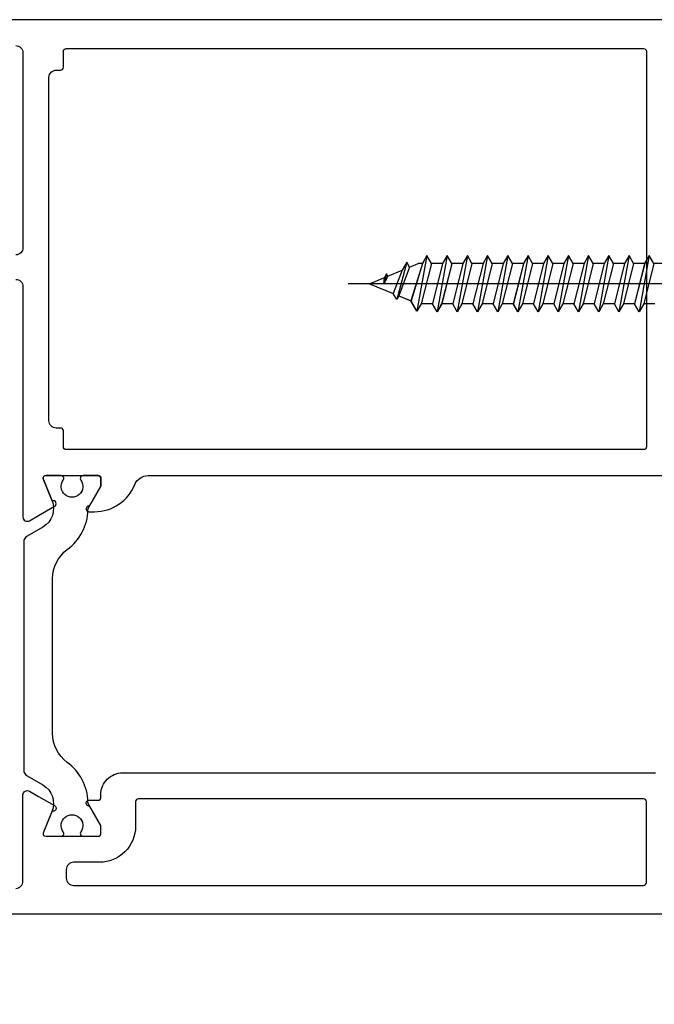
# Model space of a CAD drawing. Header units: millimetres. Extents: x 111285 to 237437, y -9513 to 52045.
# Tile 48 of 117: x 139012 to 139056, y 394 to 462. Entities that reach past the tile are written whole.
import ezdxf

# ---------------------------------------------------------------- set-up
doc = ezdxf.new("R2010")
doc.units = ezdxf.units.MM
doc.header["$LTSCALE"] = 100
doc.linetypes.add('ACAD_ISO02W100', pattern=[15, 12, -3])
doc.layers.get('0').update_dxf_attribs({"color": 252})

# ---------------------------------------------------------------- blocks, each defined once
blk = doc.blocks.new('SR8-hori')
at = {"linetype": 'Continuous', "ltscale": 0.25}
for p, q in [((1408.494, 40.55), (1407.794, 36.698)), ((1408.494, 40.55), (1408.177, 40)), ((1408.812, 40), (1408.494, 40.55)), ((1409.894, 40.55), (1409.194, 36.65)), ((1409.894, 40.55), (1409.577, 40)), ((1410.212, 40), (1409.894, 40.55)), ((1411.294, 40.55), (1410.594, 36.65)), ((1411.294, 40.55), (1410.977, 40)), ((1411.612, 40), (1411.294, 40.55)), ((1412.694, 40.55), (1411.994, 36.65)), ((1412.694, 40.55), (1412.377, 40)), ((1413.012, 40), (1412.694, 40.55)), ((1414.094, 40.55), (1413.394, 36.65)), ((1414.094, 40.55), (1413.777, 40)), ((1414.412, 40), (1414.094, 40.55)), ((1415.494, 40.55), (1414.794, 36.65)), ((1415.494, 40.55), (1415.177, 40)), ((1415.812, 40), (1415.494, 40.55)), ((1416.894, 40.55), (1416.194, 36.65)), ((1416.894, 40.55), (1416.577, 40)), ((1417.212, 40), (1416.894, 40.55)), ((1418.294, 40.55), (1417.594, 36.65)), ((1418.294, 40.55), (1417.977, 40)), ((1418.612, 40), (1418.294, 40.55)), ((1419.694, 40.55), (1418.994, 36.65)), ((1419.694, 40.55), (1419.377, 40)), ((1420.012, 40), (1419.694, 40.55)), ((1421.094, 40.55), (1420.394, 36.65)), ((1421.094, 40.55), (1420.777, 40)), ((1421.412, 40), (1421.094, 40.55)), ((1422.494, 40.55), (1421.794, 36.65)), ((1422.494, 40.55), (1421.794, 36.65)), ((1422.494, 40.55), (1422.177, 40)), ((1422.494, 40.55), (1422.177, 40)), ((1422.812, 40), (1422.494, 40.55)), ((1422.812, 40), (1422.494, 40.55)), ((1423.894, 40.55), (1423.194, 36.65)), ((1423.894, 40.55), (1423.194, 36.65)), ((1423.894, 40.55), (1423.194, 36.65)), ((1423.894, 40.55), (1423.577, 40)), ((1424.212, 40), (1423.894, 40.55)), ((1407.094, 40.098), (1406.394, 37.506)), ((1407.292, 39.756), (1406.538, 37.756)), ((1407.094, 40.098), (1406.773, 39.542)), ((1407.292, 39.756), (1407.094, 40.098)), ((1407.292, 39.756), (1407.88, 40)), ((1408.177, 40), (1407.387, 37.404)), ((1408.177, 40), (1407.88, 40)), ((1408.812, 40), (1408.084, 37.2)), ((1409.577, 40), (1408.812, 40)), ((1409.577, 40), (1408.877, 37.2)), ((1410.212, 40), (1409.512, 37.2)), ((1410.977, 40), (1410.212, 40)), ((1410.977, 40), (1410.277, 37.2)), ((1411.612, 40), (1410.912, 37.2)), ((1412.377, 40), (1411.612, 40)), ((1412.377, 40), (1411.677, 37.2)), ((1413.012, 40), (1412.312, 37.2)), ((1413.777, 40), (1413.012, 40)), ((1413.777, 40), (1413.077, 37.2)), ((1414.412, 40), (1413.712, 37.2)), ((1415.177, 40), (1414.412, 40)), ((1415.177, 40), (1414.477, 37.2)), ((1415.812, 40), (1415.112, 37.2)), ((1416.577, 40), (1415.812, 40)), ((1416.577, 40), (1415.877, 37.2)), ((1417.212, 40), (1416.512, 37.2)), ((1417.977, 40), (1417.212, 40)), ((1417.977, 40), (1417.277, 37.2)), ((1418.612, 40), (1417.912, 37.2)), ((1419.377, 40), (1418.612, 40)), ((1419.377, 40), (1418.677, 37.2)), ((1420.012, 40), (1419.312, 37.2)), ((1420.777, 40), (1420.012, 40)), ((1420.777, 40), (1420.077, 37.2)), ((1421.412, 40), (1420.712, 37.2)), ((1422.177, 40), (1421.412, 40)), ((1422.177, 40), (1421.412, 40)), ((1422.177, 40), (1421.477, 37.2)), ((1422.177, 40), (1421.477, 37.2)), ((1422.812, 40), (1422.112, 37.2)), ((1422.812, 40), (1422.112, 37.2)), ((1423.577, 40), (1422.812, 40)), ((1423.577, 40), (1422.812, 40)), ((1423.577, 40), (1422.812, 40)), ((1423.577, 40), (1422.877, 37.2)), ((1423.577, 40), (1422.877, 37.2)), ((1423.577, 40), (1422.877, 37.2)), ((1424.212, 40), (1423.512, 37.2)), ((1424.977, 40), (1424.212, 40)), ((1404.5, 38.6), (1405.546, 39.033)), ((1405.694, 39.29), (1405.508, 38.6)), ((1405.785, 39.132), (1405.508, 38.6)), ((1405.508, 38.6), (1405.546, 39.033)), ((1405.694, 39.29), (1405.546, 39.033)), ((1405.785, 39.132), (1405.694, 39.29)), ((1405.785, 39.132), (1406.773, 39.542)), ((1406.773, 39.542), (1406.16, 37.912)), ((1404.5, 38.6), (1406.16, 37.912)), ((1406.394, 37.506), (1406.16, 37.912)), ((1406.538, 37.756), (1406.394, 37.506)), ((1406.538, 37.756), (1407.387, 37.404)), ((1407.794, 36.698), (1407.387, 37.404)), ((1408.084, 37.2), (1407.794, 36.698)), ((1408.877, 37.2), (1408.084, 37.2)), ((1409.194, 36.65), (1408.877, 37.2)), ((1409.512, 37.2), (1409.194, 36.65)), ((1410.277, 37.2), (1409.512, 37.2)), ((1410.594, 36.65), (1410.277, 37.2)), ((1410.912, 37.2), (1410.594, 36.65)), ((1411.677, 37.2), (1410.912, 37.2)), ((1411.994, 36.65), (1411.677, 37.2)), ((1412.312, 37.2), (1411.994, 36.65)), ((1413.077, 37.2), (1412.312, 37.2)), ((1413.394, 36.65), (1413.077, 37.2)), ((1413.712, 37.2), (1413.394, 36.65)), ((1414.477, 37.2), (1413.712, 37.2)), ((1414.794, 36.65), (1414.477, 37.2)), ((1415.112, 37.2), (1414.794, 36.65)), ((1415.877, 37.2), (1415.112, 37.2)), ((1416.194, 36.65), (1415.877, 37.2)), ((1416.512, 37.2), (1416.194, 36.65)), ((1417.277, 37.2), (1416.512, 37.2)), ((1417.594, 36.65), (1417.277, 37.2)), ((1417.912, 37.2), (1417.594, 36.65)), ((1418.677, 37.2), (1417.912, 37.2)), ((1418.994, 36.65), (1418.677, 37.2)), ((1419.312, 37.2), (1418.994, 36.65)), ((1420.077, 37.2), (1419.312, 37.2)), ((1420.394, 36.65), (1420.077, 37.2)), ((1420.712, 37.2), (1420.394, 36.65)), ((1421.477, 37.2), (1420.712, 37.2)), ((1421.794, 36.65), (1421.477, 37.2)), ((1421.794, 36.65), (1421.477, 37.2)), ((1422.112, 37.2), (1421.794, 36.65)), ((1422.112, 37.2), (1421.794, 36.65)), ((1422.877, 37.2), (1422.112, 37.2)), ((1422.877, 37.2), (1422.112, 37.2)), ((1423.194, 36.65), (1422.877, 37.2)), ((1423.194, 36.65), (1422.877, 37.2)), ((1423.194, 36.65), (1422.877, 37.2)), ((1423.512, 37.2), (1423.194, 36.65)), ((1423.512, 37.2), (1423.194, 36.65)), ((1423.512, 37.2), (1423.194, 36.65)), ((1424.277, 37.2), (1423.512, 37.2))]:
    blk.add_line(p, q, dxfattribs=at)
at = {"linetype": 'ACAD_ISO02W100'}
blk.add_line((1437.073, 38.6), (1403.038, 38.6), dxfattribs=at)
at = {"linetype": 'Continuous'}
for points in [[(1425, 56.9), (1376, 56.9, 0.414214)], [(1380, 55.1, -0.414214), (1380.5, 54.6), (1380.5, 41.1, -0.414214), (1380, 40.6)], [(1380, 38.9, -0.414214), (1380.5, 38.4), (1380.5, 22.433, 0.57735), (1380.95, 22.173), (1381.579, 22.536), (1382.68, 23.172), (1382.68, 23.172, 1), (1382.527, 23.542), (1381.913, 25.023, -0.534511), (1382.098, 25.3), (1385.7, 25.3, -0.414214), (1385.9, 25.1), (1385.9, 24.56), (1385.114, 23.198, 1.077346), (1385.084, 22.8), (1385.084, 22.8), (1385.461, 22.8), (1385.461, 22.8, 0.305615), (1388.242, 24.675), (1388.242, 24.675, -0.305615), (1389.169, 25.3), (1426.1, 25.3)], [(1380.009, -3.309, 0.416823), (1380.5, -2.8), (1380.5, 3.167, -0.57735), (1380.95, 3.427), (1381.579, 3.064), (1381.579, 3.064), (1382.68, 2.428), (1382.68, 2.428, -1), (1382.527, 2.058), (1382.527, 2.058), (1381.913, 0.577), (1381.913, 0.577, 0.534511), (1382.098, 0.3), (1382.098, 0.3), (1385.7, 0.3), (1385.7, 0.3, 0.414214), (1385.9, 0.5), (1385.9, 0.5), (1385.9, 1.04), (1385.9, 1.04), (1385.114, 2.402), (1385.114, 2.402, -1.077346), (1385.084, 2.8), (1385.084, 2.8), (1385.7, 2.8), (1385.7, 2.8, 0.414214), (1385.9, 3), (1385.9, 3), (1385.9, 3.2), (1385.9, 3.2, -0.414214), (1387.4, 4.7), (1424.331, 4.7, 0.305615)]]:
    blk.add_lwpolyline(points, format="xyb", dxfattribs=at)
for points in [[(1383.3, 53.6), (1383.3, 53.6), (1383.3, 54.7), (1383.3, 54.7, -0.414214), (1383.5, 54.9), (1383.5, 54.9), (1423.5, 54.9), (1423.5, 54.9, -0.414214), (1423.7, 54.7), (1423.7, 54.7), (1423.7, 27.3), (1423.7, 27.3, -0.414214), (1423.5, 27.1), (1423.5, 27.1), (1383.5, 27.1), (1383.5, 27.1, -0.414214), (1383.3, 27.3), (1383.3, 27.3), (1383.3, 28.4), (1383.3, 28.4, 0.414214), (1383.1, 28.6), (1383.1, 28.6), (1382.8, 28.6), (1382.8, 28.6, -0.414214), (1382.3, 29.1), (1382.3, 29.1), (1382.3, 52.9), (1382.3, 52.9, -0.414214), (1382.8, 53.4), (1382.8, 53.4), (1383.1, 53.4, 0.414214)], [(1385.9, 25.1), (1385.9, 25.1, 0.414214), (1385.7, 25.3), (1384.675, 25.3, 0.609065), (1384.512, 24.984, -1.936492), (1383.288, 24.984, 0.609065), (1383.125, 25.3), (1382.098, 25.3, 0.534511), (1381.913, 25.023), (1382.504, 23.598, -0.376373), (1381.868, 21.725), (1380.8, 21.108, 0.267949), (1380.55, 20.675), (1380.55, 4.925, 0.267949), (1380.8, 4.492), (1381.868, 3.875, -0.376373), (1382.504, 2.002), (1381.913, 0.577, 0.534511), (1382.098, 0.3), (1383.125, 0.3, 0.609065), (1383.288, 0.616, -1.936492), (1384.512, 0.616, 0.609065), (1384.675, 0.3), (1385.7, 0.3, 0.414214), (1385.9, 0.5), (1385.9, 1.05), (1385.044, 2.532, -0.126173), (1385.004, 2.675, 0.233397), (1383.573, 5.424, -0.239087), (1382.55, 7.441), (1382.55, 18.159, -0.239087), (1383.573, 20.176, 0.233397), (1385.004, 22.925, -0.126173), (1385.044, 23.068), (1385.9, 24.55)], [(1388.3, 2.7), (1388.3, 2.7), (1388.3, 1, -0.414214), (1385.8, -1.5), (1385.8, -1.5), (1384, -1.5, 0.414214), (1383.5, -2), (1383.5, -2.6), (1383.5, -2.6, 0.414214), (1384, -3.1), (1423.5, -3.1, 0.414214), (1423.7, -2.9), (1423.7, 2.7, 0.414214), (1423.5, 2.9), (1388.5, 2.9, 0.414214)]]:
    blk.add_lwpolyline(points, format="xyb", close=True, dxfattribs=at)
blk.add_lwpolyline([(1447, -5.1), (1354, -5.1)], dxfattribs=at)
blk.add_arc((433, -5.1), 1014.5, 270, 0.002175)
blk = doc.blocks.new('onderlegger beganegrond')
blk.add_blockref('SR8-hori', (11480, 405.1))

msp = doc.modelspace()

# ---------------------------------------------------------------- linework, layer by layer
at = {"linetype": 'Continuous', "ltscale": 0.25}
for p, q in [((139040.493, 445.65), (139039.793, 441.798)), ((139040.493, 445.65), (139039.793, 441.798)), ((139040.493, 445.65), (139039.793, 441.798)), ((139040.493, 445.65), (139040.175, 445.1)), ((139040.493, 445.65), (139040.175, 445.1)), ((139040.493, 445.65), (139040.175, 445.1)), ((139040.81, 445.1), (139040.493, 445.65)), ((139040.81, 445.1), (139040.493, 445.65)), ((139040.81, 445.1), (139040.493, 445.65)), ((139041.893, 445.65), (139041.193, 441.75)), ((139041.893, 445.65), (139041.193, 441.75)), ((139041.893, 445.65), (139041.193, 441.75)), ((139041.893, 445.65), (139041.575, 445.1)), ((139041.893, 445.65), (139041.575, 445.1)), ((139041.893, 445.65), (139041.575, 445.1)), ((139042.21, 445.1), (139041.893, 445.65)), ((139042.21, 445.1), (139041.893, 445.65)), ((139042.21, 445.1), (139041.893, 445.65)), ((139043.293, 445.65), (139042.593, 441.75)), ((139043.293, 445.65), (139042.593, 441.75)), ((139043.293, 445.65), (139042.593, 441.75)), ((139043.293, 445.65), (139042.975, 445.1)), ((139043.293, 445.65), (139042.975, 445.1)), ((139043.293, 445.65), (139042.975, 445.1)), ((139043.61, 445.1), (139043.293, 445.65)), ((139043.61, 445.1), (139043.293, 445.65)), ((139043.61, 445.1), (139043.293, 445.65)), ((139044.693, 445.65), (139043.993, 441.75)), ((139044.693, 445.65), (139043.993, 441.75)), ((139044.693, 445.65), (139043.993, 441.75)), ((139044.693, 445.65), (139044.375, 445.1)), ((139044.693, 445.65), (139044.375, 445.1)), ((139044.693, 445.65), (139044.375, 445.1)), ((139045.01, 445.1), (139044.693, 445.65)), ((139045.01, 445.1), (139044.693, 445.65)), ((139045.01, 445.1), (139044.693, 445.65)), ((139046.093, 445.65), (139045.393, 441.75)), ((139046.093, 445.65), (139045.393, 441.75)), ((139046.093, 445.65), (139045.393, 441.75)), ((139046.093, 445.65), (139045.775, 445.1)), ((139046.093, 445.65), (139045.775, 445.1)), ((139046.093, 445.65), (139045.775, 445.1)), ((139046.41, 445.1), (139046.093, 445.65)), ((139046.41, 445.1), (139046.093, 445.65)), ((139046.41, 445.1), (139046.093, 445.65)), ((139047.493, 445.65), (139046.793, 441.75)), ((139047.493, 445.65), (139046.793, 441.75)), ((139047.493, 445.65), (139046.793, 441.75)), ((139047.493, 445.65), (139047.175, 445.1)), ((139047.493, 445.65), (139047.175, 445.1)), ((139047.493, 445.65), (139047.175, 445.1)), ((139047.81, 445.1), (139047.493, 445.65)), ((139047.81, 445.1), (139047.493, 445.65)), ((139047.81, 445.1), (139047.493, 445.65)), ((139048.893, 445.65), (139048.193, 441.75)), ((139048.893, 445.65), (139048.193, 441.75)), ((139048.893, 445.65), (139048.193, 441.75)), ((139048.893, 445.65), (139048.575, 445.1)), ((139048.893, 445.65), (139048.575, 445.1)), ((139048.893, 445.65), (139048.575, 445.1)), ((139049.21, 445.1), (139048.893, 445.65)), ((139049.21, 445.1), (139048.893, 445.65)), ((139049.21, 445.1), (139048.893, 445.65)), ((139050.293, 445.65), (139049.593, 441.75)), ((139050.293, 445.65), (139049.593, 441.75)), ((139050.293, 445.65), (139049.593, 441.75)), ((139050.293, 445.65), (139049.975, 445.1)), ((139050.293, 445.65), (139049.975, 445.1)), ((139050.293, 445.65), (139049.975, 445.1)), ((139050.61, 445.1), (139050.293, 445.65)), ((139050.61, 445.1), (139050.293, 445.65)), ((139050.61, 445.1), (139050.293, 445.65)), ((139051.693, 445.65), (139050.993, 441.75)), ((139051.693, 445.65), (139050.993, 441.75)), ((139051.693, 445.65), (139050.993, 441.75)), ((139051.693, 445.65), (139051.375, 445.1)), ((139051.693, 445.65), (139051.375, 445.1)), ((139051.693, 445.65), (139051.375, 445.1)), ((139052.01, 445.1), (139051.693, 445.65)), ((139052.01, 445.1), (139051.693, 445.65)), ((139052.01, 445.1), (139051.693, 445.65)), ((139053.093, 445.65), (139052.393, 441.75)), ((139053.093, 445.65), (139052.393, 441.75)), ((139053.093, 445.65), (139052.393, 441.75)), ((139053.093, 445.65), (139052.775, 445.1)), ((139053.093, 445.65), (139052.775, 445.1)), ((139053.093, 445.65), (139052.775, 445.1)), ((139053.41, 445.1), (139053.093, 445.65)), ((139053.41, 445.1), (139053.093, 445.65)), ((139053.41, 445.1), (139053.093, 445.65)), ((139054.493, 445.65), (139053.793, 441.75)), ((139054.493, 445.65), (139053.793, 441.75)), ((139054.493, 445.65), (139053.793, 441.75)), ((139054.493, 445.65), (139053.793, 441.75)), ((139054.493, 445.65), (139053.793, 441.75)), ((139054.493, 445.65), (139053.793, 441.75)), ((139054.493, 445.65), (139054.175, 445.1)), ((139054.493, 445.65), (139054.175, 445.1)), ((139054.493, 445.65), (139054.175, 445.1)), ((139054.493, 445.65), (139054.175, 445.1)), ((139054.493, 445.65), (139054.175, 445.1)), ((139054.493, 445.65), (139054.175, 445.1)), ((139054.81, 445.1), (139054.493, 445.65)), ((139054.81, 445.1), (139054.493, 445.65)), ((139054.81, 445.1), (139054.493, 445.65)), ((139054.81, 445.1), (139054.493, 445.65)), ((139054.81, 445.1), (139054.493, 445.65)), ((139054.81, 445.1), (139054.493, 445.65)), ((139055.893, 445.65), (139055.193, 441.75)), ((139055.893, 445.65), (139055.193, 441.75)), ((139055.893, 445.65), (139055.193, 441.75)), ((139055.893, 445.65), (139055.193, 441.75)), ((139055.893, 445.65), (139055.193, 441.75)), ((139055.893, 445.65), (139055.193, 441.75)), ((139055.893, 445.65), (139055.193, 441.75)), ((139055.893, 445.65), (139055.193, 441.75)), ((139055.893, 445.65), (139055.193, 441.75)), ((139055.893, 445.65), (139055.575, 445.1)), ((139055.893, 445.65), (139055.575, 445.1)), ((139055.893, 445.65), (139055.575, 445.1)), ((139056.21, 445.1), (139055.893, 445.65)), ((139056.21, 445.1), (139055.893, 445.65)), ((139056.21, 445.1), (139055.893, 445.65)), ((139039.093, 445.198), (139038.393, 442.606)), ((139039.093, 445.198), (139038.393, 442.606)), ((139039.093, 445.198), (139038.393, 442.606)), ((139039.093, 445.198), (139038.772, 444.642)), ((139039.093, 445.198), (139038.772, 444.642)), ((139039.093, 445.198), (139038.772, 444.642)), ((139039.29, 444.856), (139039.093, 445.198)), ((139039.29, 444.856), (139039.093, 445.198)), ((139039.29, 444.856), (139039.093, 445.198)), ((139039.29, 444.856), (139039.878, 445.1)), ((139039.29, 444.856), (139039.878, 445.1)), ((139039.29, 444.856), (139039.878, 445.1)), ((139040.175, 445.1), (139039.385, 442.504)), ((139040.175, 445.1), (139039.385, 442.504)), ((139040.175, 445.1), (139039.385, 442.504)), ((139040.175, 445.1), (139039.878, 445.1)), ((139040.175, 445.1), (139039.878, 445.1)), ((139040.175, 445.1), (139039.878, 445.1)), ((139040.81, 445.1), (139040.083, 442.3)), ((139040.81, 445.1), (139040.083, 442.3)), ((139040.81, 445.1), (139040.083, 442.3)), ((139041.575, 445.1), (139040.81, 445.1)), ((139041.575, 445.1), (139040.81, 445.1)), ((139041.575, 445.1), (139040.81, 445.1)), ((139041.575, 445.1), (139040.875, 442.3)), ((139041.575, 445.1), (139040.875, 442.3)), ((139041.575, 445.1), (139040.875, 442.3)), ((139042.21, 445.1), (139041.51, 442.3)), ((139042.21, 445.1), (139041.51, 442.3)), ((139042.21, 445.1), (139041.51, 442.3)), ((139042.975, 445.1), (139042.21, 445.1)), ((139042.975, 445.1), (139042.21, 445.1)), ((139042.975, 445.1), (139042.21, 445.1)), ((139042.975, 445.1), (139042.275, 442.3)), ((139042.975, 445.1), (139042.275, 442.3)), ((139042.975, 445.1), (139042.275, 442.3)), ((139043.61, 445.1), (139042.91, 442.3)), ((139043.61, 445.1), (139042.91, 442.3)), ((139043.61, 445.1), (139042.91, 442.3)), ((139044.375, 445.1), (139043.61, 445.1)), ((139044.375, 445.1), (139043.61, 445.1)), ((139044.375, 445.1), (139043.61, 445.1)), ((139044.375, 445.1), (139043.675, 442.3)), ((139044.375, 445.1), (139043.675, 442.3)), ((139044.375, 445.1), (139043.675, 442.3)), ((139045.01, 445.1), (139044.31, 442.3)), ((139045.01, 445.1), (139044.31, 442.3)), ((139045.01, 445.1), (139044.31, 442.3)), ((139045.775, 445.1), (139045.01, 445.1)), ((139045.775, 445.1), (139045.01, 445.1)), ((139045.775, 445.1), (139045.01, 445.1)), ((139045.775, 445.1), (139045.075, 442.3)), ((139045.775, 445.1), (139045.075, 442.3)), ((139045.775, 445.1), (139045.075, 442.3)), ((139046.41, 445.1), (139045.71, 442.3)), ((139046.41, 445.1), (139045.71, 442.3)), ((139046.41, 445.1), (139045.71, 442.3)), ((139047.175, 445.1), (139046.41, 445.1)), ((139047.175, 445.1), (139046.41, 445.1)), ((139047.175, 445.1), (139046.41, 445.1)), ((139047.175, 445.1), (139046.475, 442.3)), ((139047.175, 445.1), (139046.475, 442.3)), ((139047.175, 445.1), (139046.475, 442.3)), ((139047.81, 445.1), (139047.11, 442.3)), ((139047.81, 445.1), (139047.11, 442.3)), ((139047.81, 445.1), (139047.11, 442.3)), ((139048.575, 445.1), (139047.81, 445.1)), ((139048.575, 445.1), (139047.81, 445.1)), ((139048.575, 445.1), (139047.81, 445.1)), ((139048.575, 445.1), (139047.875, 442.3)), ((139048.575, 445.1), (139047.875, 442.3)), ((139048.575, 445.1), (139047.875, 442.3)), ((139049.21, 445.1), (139048.51, 442.3)), ((139049.21, 445.1), (139048.51, 442.3)), ((139049.21, 445.1), (139048.51, 442.3)), ((139049.975, 445.1), (139049.21, 445.1)), ((139049.975, 445.1), (139049.21, 445.1)), ((139049.975, 445.1), (139049.21, 445.1)), ((139049.975, 445.1), (139049.275, 442.3)), ((139049.975, 445.1), (139049.275, 442.3)), ((139049.975, 445.1), (139049.275, 442.3)), ((139050.61, 445.1), (139049.91, 442.3)), ((139050.61, 445.1), (139049.91, 442.3)), ((139050.61, 445.1), (139049.91, 442.3)), ((139051.375, 445.1), (139050.61, 445.1)), ((139051.375, 445.1), (139050.61, 445.1)), ((139051.375, 445.1), (139050.61, 445.1)), ((139051.375, 445.1), (139050.675, 442.3)), ((139051.375, 445.1), (139050.675, 442.3)), ((139051.375, 445.1), (139050.675, 442.3)), ((139052.01, 445.1), (139051.31, 442.3)), ((139052.01, 445.1), (139051.31, 442.3)), ((139052.01, 445.1), (139051.31, 442.3)), ((139052.775, 445.1), (139052.01, 445.1)), ((139052.775, 445.1), (139052.01, 445.1)), ((139052.775, 445.1), (139052.01, 445.1)), ((139052.775, 445.1), (139052.075, 442.3)), ((139052.775, 445.1), (139052.075, 442.3)), ((139052.775, 445.1), (139052.075, 442.3)), ((139053.41, 445.1), (139052.71, 442.3)), ((139053.41, 445.1), (139052.71, 442.3)), ((139053.41, 445.1), (139052.71, 442.3)), ((139054.175, 445.1), (139053.41, 445.1)), ((139054.175, 445.1), (139053.41, 445.1)), ((139054.175, 445.1), (139053.41, 445.1)), ((139054.175, 445.1), (139053.41, 445.1)), ((139054.175, 445.1), (139053.41, 445.1)), ((139054.175, 445.1), (139053.41, 445.1)), ((139054.175, 445.1), (139053.475, 442.3)), ((139054.175, 445.1), (139053.475, 442.3)), ((139054.175, 445.1), (139053.475, 442.3)), ((139054.175, 445.1), (139053.475, 442.3)), ((139054.175, 445.1), (139053.475, 442.3)), ((139054.175, 445.1), (139053.475, 442.3)), ((139054.81, 445.1), (139054.11, 442.3)), ((139054.81, 445.1), (139054.11, 442.3)), ((139054.81, 445.1), (139054.11, 442.3)), ((139054.81, 445.1), (139054.11, 442.3)), ((139054.81, 445.1), (139054.11, 442.3)), ((139054.81, 445.1), (139054.11, 442.3)), ((139055.575, 445.1), (139054.81, 445.1)), ((139055.575, 445.1), (139054.81, 445.1)), ((139055.575, 445.1), (139054.81, 445.1)), ((139055.575, 445.1), (139054.81, 445.1)), ((139055.575, 445.1), (139054.81, 445.1)), ((139055.575, 445.1), (139054.81, 445.1)), ((139055.575, 445.1), (139054.81, 445.1)), ((139055.575, 445.1), (139054.81, 445.1)), ((139055.575, 445.1), (139054.81, 445.1)), ((139055.575, 445.1), (139054.875, 442.3)), ((139055.575, 445.1), (139054.875, 442.3)), ((139055.575, 445.1), (139054.875, 442.3)), ((139055.575, 445.1), (139054.875, 442.3)), ((139055.575, 445.1), (139054.875, 442.3)), ((139055.575, 445.1), (139054.875, 442.3)), ((139055.575, 445.1), (139054.875, 442.3)), ((139055.575, 445.1), (139054.875, 442.3)), ((139055.575, 445.1), (139054.875, 442.3)), ((139056.21, 445.1), (139055.51, 442.3)), ((139056.21, 445.1), (139055.51, 442.3)), ((139056.21, 445.1), (139055.51, 442.3)), ((139056.975, 445.1), (139056.21, 445.1)), ((139056.975, 445.1), (139056.21, 445.1)), ((139056.975, 445.1), (139056.21, 445.1)), ((139037.693, 444.39), (139037.507, 443.7)), ((139037.693, 444.39), (139037.507, 443.7)), ((139037.693, 444.39), (139037.507, 443.7)), ((139037.693, 444.39), (139037.545, 444.133)), ((139037.693, 444.39), (139037.545, 444.133)), ((139037.693, 444.39), (139037.545, 444.133)), ((139037.784, 444.232), (139037.693, 444.39)), ((139037.784, 444.232), (139037.693, 444.39)), ((139037.784, 444.232), (139037.693, 444.39)), ((139037.784, 444.232), (139038.772, 444.642)), ((139037.784, 444.232), (139038.772, 444.642)), ((139037.784, 444.232), (139038.772, 444.642)), ((139038.772, 444.642), (139038.158, 443.012)), ((139038.772, 444.642), (139038.158, 443.012)), ((139038.772, 444.642), (139038.158, 443.012)), ((139039.29, 444.856), (139038.537, 442.856)), ((139039.29, 444.856), (139038.537, 442.856)), ((139039.29, 444.856), (139038.537, 442.856)), ((139036.499, 443.7), (139037.545, 444.133)), ((139036.499, 443.7), (139037.545, 444.133)), ((139036.499, 443.7), (139037.545, 444.133)), ((139036.499, 443.7), (139038.158, 443.012)), ((139036.499, 443.7), (139038.158, 443.012)), ((139036.499, 443.7), (139038.158, 443.012)), ((139037.784, 444.232), (139037.507, 443.7)), ((139037.784, 444.232), (139037.507, 443.7)), ((139037.784, 444.232), (139037.507, 443.7)), ((139037.507, 443.7), (139037.545, 444.133)), ((139037.507, 443.7), (139037.545, 444.133)), ((139037.507, 443.7), (139037.545, 444.133)), ((139038.393, 442.606), (139038.158, 443.012)), ((139038.393, 442.606), (139038.158, 443.012)), ((139038.393, 442.606), (139038.158, 443.012)), ((139038.537, 442.856), (139038.393, 442.606)), ((139038.537, 442.856), (139038.393, 442.606)), ((139038.537, 442.856), (139038.393, 442.606)), ((139038.537, 442.856), (139039.385, 442.504)), ((139038.537, 442.856), (139039.385, 442.504)), ((139038.537, 442.856), (139039.385, 442.504)), ((139039.793, 441.798), (139039.385, 442.504)), ((139039.793, 441.798), (139039.385, 442.504)), ((139039.793, 441.798), (139039.385, 442.504)), ((139040.083, 442.3), (139039.793, 441.798)), ((139040.083, 442.3), (139039.793, 441.798)), ((139040.083, 442.3), (139039.793, 441.798)), ((139040.875, 442.3), (139040.083, 442.3)), ((139040.875, 442.3), (139040.083, 442.3)), ((139040.875, 442.3), (139040.083, 442.3)), ((139041.193, 441.75), (139040.875, 442.3)), ((139041.193, 441.75), (139040.875, 442.3)), ((139041.193, 441.75), (139040.875, 442.3)), ((139041.51, 442.3), (139041.193, 441.75)), ((139041.51, 442.3), (139041.193, 441.75)), ((139041.51, 442.3), (139041.193, 441.75)), ((139042.275, 442.3), (139041.51, 442.3)), ((139042.275, 442.3), (139041.51, 442.3)), ((139042.275, 442.3), (139041.51, 442.3)), ((139042.593, 441.75), (139042.275, 442.3)), ((139042.593, 441.75), (139042.275, 442.3)), ((139042.593, 441.75), (139042.275, 442.3)), ((139042.91, 442.3), (139042.593, 441.75)), ((139042.91, 442.3), (139042.593, 441.75)), ((139042.91, 442.3), (139042.593, 441.75)), ((139043.675, 442.3), (139042.91, 442.3)), ((139043.675, 442.3), (139042.91, 442.3)), ((139043.675, 442.3), (139042.91, 442.3)), ((139043.993, 441.75), (139043.675, 442.3)), ((139043.993, 441.75), (139043.675, 442.3)), ((139043.993, 441.75), (139043.675, 442.3)), ((139044.31, 442.3), (139043.993, 441.75)), ((139044.31, 442.3), (139043.993, 441.75)), ((139044.31, 442.3), (139043.993, 441.75)), ((139045.075, 442.3), (139044.31, 442.3)), ((139045.075, 442.3), (139044.31, 442.3)), ((139045.075, 442.3), (139044.31, 442.3)), ((139045.393, 441.75), (139045.075, 442.3)), ((139045.393, 441.75), (139045.075, 442.3)), ((139045.393, 441.75), (139045.075, 442.3)), ((139045.71, 442.3), (139045.393, 441.75)), ((139045.71, 442.3), (139045.393, 441.75)), ((139045.71, 442.3), (139045.393, 441.75)), ((139046.475, 442.3), (139045.71, 442.3)), ((139046.475, 442.3), (139045.71, 442.3)), ((139046.475, 442.3), (139045.71, 442.3)), ((139046.793, 441.75), (139046.475, 442.3)), ((139046.793, 441.75), (139046.475, 442.3)), ((139046.793, 441.75), (139046.475, 442.3)), ((139047.11, 442.3), (139046.793, 441.75)), ((139047.11, 442.3), (139046.793, 441.75)), ((139047.11, 442.3), (139046.793, 441.75)), ((139047.875, 442.3), (139047.11, 442.3)), ((139047.875, 442.3), (139047.11, 442.3)), ((139047.875, 442.3), (139047.11, 442.3)), ((139048.193, 441.75), (139047.875, 442.3)), ((139048.193, 441.75), (139047.875, 442.3)), ((139048.193, 441.75), (139047.875, 442.3)), ((139048.51, 442.3), (139048.193, 441.75)), ((139048.51, 442.3), (139048.193, 441.75)), ((139048.51, 442.3), (139048.193, 441.75)), ((139049.275, 442.3), (139048.51, 442.3)), ((139049.275, 442.3), (139048.51, 442.3)), ((139049.275, 442.3), (139048.51, 442.3)), ((139049.593, 441.75), (139049.275, 442.3)), ((139049.593, 441.75), (139049.275, 442.3)), ((139049.593, 441.75), (139049.275, 442.3)), ((139049.91, 442.3), (139049.593, 441.75)), ((139049.91, 442.3), (139049.593, 441.75)), ((139049.91, 442.3), (139049.593, 441.75)), ((139050.675, 442.3), (139049.91, 442.3)), ((139050.675, 442.3), (139049.91, 442.3)), ((139050.675, 442.3), (139049.91, 442.3)), ((139050.993, 441.75), (139050.675, 442.3)), ((139050.993, 441.75), (139050.675, 442.3)), ((139050.993, 441.75), (139050.675, 442.3)), ((139051.31, 442.3), (139050.993, 441.75)), ((139051.31, 442.3), (139050.993, 441.75)), ((139051.31, 442.3), (139050.993, 441.75)), ((139052.075, 442.3), (139051.31, 442.3)), ((139052.075, 442.3), (139051.31, 442.3)), ((139052.075, 442.3), (139051.31, 442.3)), ((139052.393, 441.75), (139052.075, 442.3)), ((139052.393, 441.75), (139052.075, 442.3)), ((139052.393, 441.75), (139052.075, 442.3)), ((139052.71, 442.3), (139052.393, 441.75)), ((139052.71, 442.3), (139052.393, 441.75)), ((139052.71, 442.3), (139052.393, 441.75)), ((139053.475, 442.3), (139052.71, 442.3)), ((139053.475, 442.3), (139052.71, 442.3)), ((139053.475, 442.3), (139052.71, 442.3)), ((139053.793, 441.75), (139053.475, 442.3)), ((139053.793, 441.75), (139053.475, 442.3)), ((139053.793, 441.75), (139053.475, 442.3)), ((139053.793, 441.75), (139053.475, 442.3)), ((139053.793, 441.75), (139053.475, 442.3)), ((139053.793, 441.75), (139053.475, 442.3)), ((139054.11, 442.3), (139053.793, 441.75)), ((139054.11, 442.3), (139053.793, 441.75)), ((139054.11, 442.3), (139053.793, 441.75)), ((139054.11, 442.3), (139053.793, 441.75)), ((139054.11, 442.3), (139053.793, 441.75)), ((139054.11, 442.3), (139053.793, 441.75)), ((139054.875, 442.3), (139054.11, 442.3)), ((139054.875, 442.3), (139054.11, 442.3)), ((139054.875, 442.3), (139054.11, 442.3)), ((139054.875, 442.3), (139054.11, 442.3)), ((139054.875, 442.3), (139054.11, 442.3)), ((139054.875, 442.3), (139054.11, 442.3)), ((139055.193, 441.75), (139054.875, 442.3)), ((139055.193, 441.75), (139054.875, 442.3)), ((139055.193, 441.75), (139054.875, 442.3)), ((139055.193, 441.75), (139054.875, 442.3)), ((139055.193, 441.75), (139054.875, 442.3)), ((139055.193, 441.75), (139054.875, 442.3)), ((139055.193, 441.75), (139054.875, 442.3)), ((139055.193, 441.75), (139054.875, 442.3)), ((139055.193, 441.75), (139054.875, 442.3)), ((139055.51, 442.3), (139055.193, 441.75)), ((139055.51, 442.3), (139055.193, 441.75)), ((139055.51, 442.3), (139055.193, 441.75)), ((139055.51, 442.3), (139055.193, 441.75)), ((139055.51, 442.3), (139055.193, 441.75)), ((139055.51, 442.3), (139055.193, 441.75)), ((139055.51, 442.3), (139055.193, 441.75)), ((139055.51, 442.3), (139055.193, 441.75)), ((139055.51, 442.3), (139055.193, 441.75)), ((139056.275, 442.3), (139055.51, 442.3)), ((139056.275, 442.3), (139055.51, 442.3)), ((139056.275, 442.3), (139055.51, 442.3))]:
    msp.add_line(p, q, dxfattribs=at)
at = {"linetype": 'ACAD_ISO02W100'}
msp.add_line((139069.071, 443.7), (139035.036, 443.7), dxfattribs=at)
msp.add_line((139069.071, 443.7), (139035.036, 443.7), dxfattribs=at)
msp.add_line((139069.071, 443.7), (139035.036, 443.7), dxfattribs=at)
at = {"linetype": 'Continuous'}
for points in [[(139056.999, 462), (139007.999, 462, 0.414214)], [(139056.999, 462), (139007.999, 462, 0.414214)], [(139056.999, 462), (139007.999, 462, 0.414214)], [(139011.999, 460.2, -0.414214), (139012.499, 459.7), (139012.499, 446.2, -0.414214), (139011.999, 445.7)], [(139011.999, 460.2, -0.414214), (139012.499, 459.7), (139012.499, 446.2, -0.414214), (139011.999, 445.7)], [(139011.999, 460.2, -0.414214), (139012.499, 459.7), (139012.499, 446.2, -0.414214), (139011.999, 445.7)], [(139011.999, 444, -0.414214), (139012.499, 443.5), (139012.499, 427.533, 0.57735), (139012.949, 427.273), (139013.577, 427.636), (139014.679, 428.272), (139014.679, 428.272, 1), (139014.526, 428.642), (139013.912, 430.123, -0.534511), (139014.097, 430.4), (139017.699, 430.4, -0.414214), (139017.899, 430.2), (139017.899, 429.66), (139017.112, 428.298, 1.077346), (139017.082, 427.9), (139017.082, 427.9), (139017.46, 427.9), (139017.46, 427.9, 0.305615), (139020.241, 429.775), (139020.241, 429.775, -0.305615), (139021.168, 430.4), (139058.099, 430.4)], [(139011.999, 444, -0.414214), (139012.499, 443.5), (139012.499, 427.533, 0.57735), (139012.949, 427.273), (139013.577, 427.636), (139014.679, 428.272), (139014.679, 428.272, 1), (139014.526, 428.642), (139013.912, 430.123, -0.534511), (139014.097, 430.4), (139017.699, 430.4, -0.414214), (139017.899, 430.2), (139017.899, 429.66), (139017.112, 428.298, 1.077346), (139017.082, 427.9), (139017.082, 427.9), (139017.46, 427.9), (139017.46, 427.9, 0.305615), (139020.241, 429.775), (139020.241, 429.775, -0.305615), (139021.168, 430.4), (139058.099, 430.4)], [(139011.999, 444, -0.414214), (139012.499, 443.5), (139012.499, 427.533, 0.57735), (139012.949, 427.273), (139013.577, 427.636), (139014.679, 428.272), (139014.679, 428.272, 1), (139014.526, 428.642), (139013.912, 430.123, -0.534511), (139014.097, 430.4), (139017.699, 430.4, -0.414214), (139017.899, 430.2), (139017.899, 429.66), (139017.112, 428.298, 1.077346), (139017.082, 427.9), (139017.082, 427.9), (139017.46, 427.9), (139017.46, 427.9, 0.305615), (139020.241, 429.775), (139020.241, 429.775, -0.305615), (139021.168, 430.4), (139058.099, 430.4)], [(139012.008, 401.791, 0.416823), (139012.499, 402.3), (139012.499, 408.267, -0.57735), (139012.949, 408.527), (139013.577, 408.164), (139013.577, 408.164), (139014.679, 407.528), (139014.679, 407.528, -1), (139014.526, 407.158), (139014.526, 407.158), (139013.912, 405.677), (139013.912, 405.677, 0.534511), (139014.097, 405.4), (139014.097, 405.4), (139017.699, 405.4), (139017.699, 405.4, 0.414214), (139017.899, 405.6), (139017.899, 405.6), (139017.899, 406.14), (139017.899, 406.14), (139017.112, 407.502), (139017.112, 407.502, -1.077346), (139017.082, 407.9), (139017.082, 407.9), (139017.699, 407.9), (139017.699, 407.9, 0.414214), (139017.899, 408.1), (139017.899, 408.1), (139017.899, 408.3), (139017.899, 408.3, -0.414214), (139019.399, 409.8), (139056.329, 409.8, 0.305615)], [(139012.008, 401.791, 0.416823), (139012.499, 402.3), (139012.499, 408.267, -0.57735), (139012.949, 408.527), (139013.577, 408.164), (139013.577, 408.164), (139014.679, 407.528), (139014.679, 407.528, -1), (139014.526, 407.158), (139014.526, 407.158), (139013.912, 405.677), (139013.912, 405.677, 0.534511), (139014.097, 405.4), (139014.097, 405.4), (139017.699, 405.4), (139017.699, 405.4, 0.414214), (139017.899, 405.6), (139017.899, 405.6), (139017.899, 406.14), (139017.899, 406.14), (139017.112, 407.502), (139017.112, 407.502, -1.077346), (139017.082, 407.9), (139017.082, 407.9), (139017.699, 407.9), (139017.699, 407.9, 0.414214), (139017.899, 408.1), (139017.899, 408.1), (139017.899, 408.3), (139017.899, 408.3, -0.414214), (139019.399, 409.8), (139056.329, 409.8, 0.305615)], [(139012.008, 401.791, 0.416823), (139012.499, 402.3), (139012.499, 408.267, -0.57735), (139012.949, 408.527), (139013.577, 408.164), (139013.577, 408.164), (139014.679, 407.528), (139014.679, 407.528, -1), (139014.526, 407.158), (139014.526, 407.158), (139013.912, 405.677), (139013.912, 405.677, 0.534511), (139014.097, 405.4), (139014.097, 405.4), (139017.699, 405.4), (139017.699, 405.4, 0.414214), (139017.899, 405.6), (139017.899, 405.6), (139017.899, 406.14), (139017.899, 406.14), (139017.112, 407.502), (139017.112, 407.502, -1.077346), (139017.082, 407.9), (139017.082, 407.9), (139017.699, 407.9), (139017.699, 407.9, 0.414214), (139017.899, 408.1), (139017.899, 408.1), (139017.899, 408.3), (139017.899, 408.3, -0.414214), (139019.399, 409.8), (139056.329, 409.8, 0.305615)]]:
    msp.add_lwpolyline(points, format="xyb", dxfattribs=at)
for points in [[(139015.299, 458.7), (139015.299, 458.7), (139015.299, 459.8), (139015.299, 459.8, -0.414214), (139015.499, 460), (139015.499, 460), (139055.499, 460), (139055.499, 460, -0.414214), (139055.699, 459.8), (139055.699, 459.8), (139055.699, 432.4), (139055.699, 432.4, -0.414214), (139055.499, 432.2), (139055.499, 432.2), (139015.499, 432.2), (139015.499, 432.2, -0.414214), (139015.299, 432.4), (139015.299, 432.4), (139015.299, 433.5), (139015.299, 433.5, 0.414214), (139015.099, 433.7), (139015.099, 433.7), (139014.799, 433.7), (139014.799, 433.7, -0.414214), (139014.299, 434.2), (139014.299, 434.2), (139014.299, 458), (139014.299, 458, -0.414214), (139014.799, 458.5), (139014.799, 458.5), (139015.099, 458.5, 0.414214)], [(139015.299, 458.7), (139015.299, 458.7), (139015.299, 459.8), (139015.299, 459.8, -0.414214), (139015.499, 460), (139015.499, 460), (139055.499, 460), (139055.499, 460, -0.414214), (139055.699, 459.8), (139055.699, 459.8), (139055.699, 432.4), (139055.699, 432.4, -0.414214), (139055.499, 432.2), (139055.499, 432.2), (139015.499, 432.2), (139015.499, 432.2, -0.414214), (139015.299, 432.4), (139015.299, 432.4), (139015.299, 433.5), (139015.299, 433.5, 0.414214), (139015.099, 433.7), (139015.099, 433.7), (139014.799, 433.7), (139014.799, 433.7, -0.414214), (139014.299, 434.2), (139014.299, 434.2), (139014.299, 458), (139014.299, 458, -0.414214), (139014.799, 458.5), (139014.799, 458.5), (139015.099, 458.5, 0.414214)], [(139015.299, 458.7), (139015.299, 458.7), (139015.299, 459.8), (139015.299, 459.8, -0.414214), (139015.499, 460), (139015.499, 460), (139055.499, 460), (139055.499, 460, -0.414214), (139055.699, 459.8), (139055.699, 459.8), (139055.699, 432.4), (139055.699, 432.4, -0.414214), (139055.499, 432.2), (139055.499, 432.2), (139015.499, 432.2), (139015.499, 432.2, -0.414214), (139015.299, 432.4), (139015.299, 432.4), (139015.299, 433.5), (139015.299, 433.5, 0.414214), (139015.099, 433.7), (139015.099, 433.7), (139014.799, 433.7), (139014.799, 433.7, -0.414214), (139014.299, 434.2), (139014.299, 434.2), (139014.299, 458), (139014.299, 458, -0.414214), (139014.799, 458.5), (139014.799, 458.5), (139015.099, 458.5, 0.414214)], [(139017.899, 430.2), (139017.899, 430.2, 0.414214), (139017.699, 430.4), (139016.673, 430.4, 0.609065), (139016.51, 430.084, -1.936492), (139015.287, 430.084, 0.609065), (139015.124, 430.4), (139014.097, 430.4, 0.534511), (139013.912, 430.123), (139014.502, 428.698, -0.376373), (139013.867, 426.825), (139012.799, 426.208, 0.267949), (139012.549, 425.775), (139012.549, 410.025, 0.267949), (139012.799, 409.592), (139013.867, 408.975, -0.376373), (139014.502, 407.102), (139013.912, 405.677, 0.534511), (139014.097, 405.4), (139015.124, 405.4, 0.609065), (139015.287, 405.716, -1.936492), (139016.51, 405.716, 0.609065), (139016.673, 405.4), (139017.699, 405.4, 0.414214), (139017.899, 405.6), (139017.899, 406.15), (139017.043, 407.632, -0.126173), (139017.003, 407.775, 0.233397), (139015.571, 410.524, -0.239087), (139014.549, 412.541), (139014.549, 423.259, -0.239087), (139015.571, 425.276, 0.233397), (139017.003, 428.025, -0.126173), (139017.043, 428.168), (139017.899, 429.65)], [(139017.899, 430.2), (139017.899, 430.2, 0.414214), (139017.699, 430.4), (139016.673, 430.4, 0.609065), (139016.51, 430.084, -1.936492), (139015.287, 430.084, 0.609065), (139015.124, 430.4), (139014.097, 430.4, 0.534511), (139013.912, 430.123), (139014.502, 428.698, -0.376373), (139013.867, 426.825), (139012.799, 426.208, 0.267949), (139012.549, 425.775), (139012.549, 410.025, 0.267949), (139012.799, 409.592), (139013.867, 408.975, -0.376373), (139014.502, 407.102), (139013.912, 405.677, 0.534511), (139014.097, 405.4), (139015.124, 405.4, 0.609065), (139015.287, 405.716, -1.936492), (139016.51, 405.716, 0.609065), (139016.673, 405.4), (139017.699, 405.4, 0.414214), (139017.899, 405.6), (139017.899, 406.15), (139017.043, 407.632, -0.126173), (139017.003, 407.775, 0.233397), (139015.571, 410.524, -0.239087), (139014.549, 412.541), (139014.549, 423.259, -0.239087), (139015.571, 425.276, 0.233397), (139017.003, 428.025, -0.126173), (139017.043, 428.168), (139017.899, 429.65)], [(139017.899, 430.2), (139017.899, 430.2, 0.414214), (139017.699, 430.4), (139016.673, 430.4, 0.609065), (139016.51, 430.084, -1.936492), (139015.287, 430.084, 0.609065), (139015.124, 430.4), (139014.097, 430.4, 0.534511), (139013.912, 430.123), (139014.502, 428.698, -0.376373), (139013.867, 426.825), (139012.799, 426.208, 0.267949), (139012.549, 425.775), (139012.549, 410.025, 0.267949), (139012.799, 409.592), (139013.867, 408.975, -0.376373), (139014.502, 407.102), (139013.912, 405.677, 0.534511), (139014.097, 405.4), (139015.124, 405.4, 0.609065), (139015.287, 405.716, -1.936492), (139016.51, 405.716, 0.609065), (139016.673, 405.4), (139017.699, 405.4, 0.414214), (139017.899, 405.6), (139017.899, 406.15), (139017.043, 407.632, -0.126173), (139017.003, 407.775, 0.233397), (139015.571, 410.524, -0.239087), (139014.549, 412.541), (139014.549, 423.259, -0.239087), (139015.571, 425.276, 0.233397), (139017.003, 428.025, -0.126173), (139017.043, 428.168), (139017.899, 429.65)], [(139020.299, 407.8), (139020.299, 407.8), (139020.299, 406.1, -0.414214), (139017.799, 403.6), (139017.799, 403.6), (139015.999, 403.6, 0.414214), (139015.499, 403.1), (139015.499, 402.5), (139015.499, 402.5, 0.414214), (139015.999, 402), (139055.499, 402, 0.414214), (139055.699, 402.2), (139055.699, 407.8, 0.414214), (139055.499, 408), (139020.499, 408, 0.414214)], [(139020.299, 407.8), (139020.299, 407.8), (139020.299, 406.1, -0.414214), (139017.799, 403.6), (139017.799, 403.6), (139015.999, 403.6, 0.414214), (139015.499, 403.1), (139015.499, 402.5), (139015.499, 402.5, 0.414214), (139015.999, 402), (139055.499, 402, 0.414214), (139055.699, 402.2), (139055.699, 407.8, 0.414214), (139055.499, 408), (139020.499, 408, 0.414214)], [(139020.299, 407.8), (139020.299, 407.8), (139020.299, 406.1, -0.414214), (139017.799, 403.6), (139017.799, 403.6), (139015.999, 403.6, 0.414214), (139015.499, 403.1), (139015.499, 402.5), (139015.499, 402.5, 0.414214), (139015.999, 402), (139055.499, 402, 0.414214), (139055.699, 402.2), (139055.699, 407.8, 0.414214), (139055.499, 408), (139020.499, 408, 0.414214)]]:
    msp.add_lwpolyline(points, format="xyb", close=True, dxfattribs=at)
msp.add_lwpolyline([(139078.999, 400), (138985.999, 400)], dxfattribs=at)
msp.add_lwpolyline([(139078.999, 400), (138985.999, 400)], dxfattribs=at)
msp.add_lwpolyline([(139078.999, 400), (138985.999, 400)], dxfattribs=at)

# ---------------------------------------------------------------- block references
msp.add_blockref('onderlegger beganegrond', (126151.999, 0))

doc.saveas('drawing.dxf')
